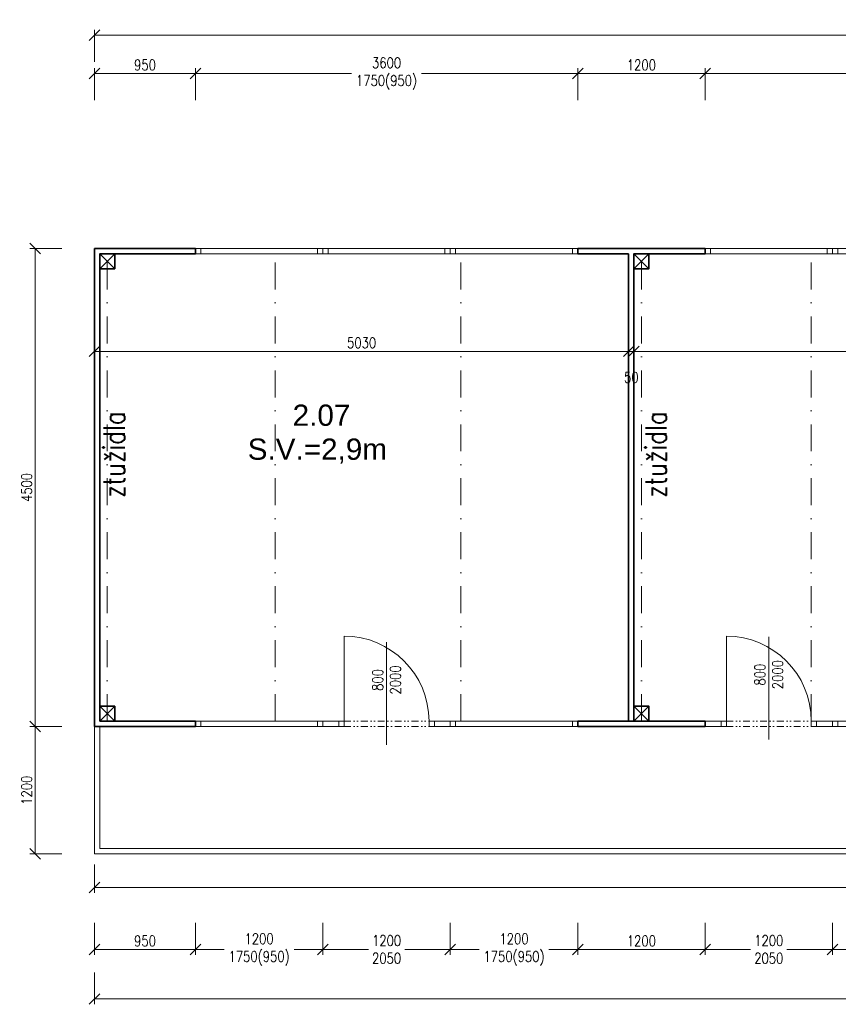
# Model space of a CAD drawing. Header units: millimetres. Extents: x -485339 to 286898, y -1189934 to 1602269.
# Tile 190 of 230: x 18110 to 25820, y -657983 to -648713. Entities that reach past the tile are written whole.
import ezdxf

# ---------------------------------------------------------------- set-up
doc = ezdxf.new("R2010")
doc.units = ezdxf.units.MM
doc.header["$LTSCALE"] = 10
doc.linetypes.add('DASHDOT', pattern=[25.4, 12.7, -6.35, 0, -6.35])
doc.linetypes.add('DĚLICÍ2', pattern=[15.875, 6.35, -3.175, 0, -3.175, 0, -3.175])
doc.layers.get('Defpoints').update_dxf_attribs({"lineweight": 0})
for name, color, linetype, lineweight in [('St__otvory_dveře', 40, 'Continuous', 18), ('St_kóty', 132, 'Continuous', 18), ('St_otvory_okna', 40, 'Continuous', 18), ('St_plocha_místnosti', 250, 'Continuous', 18), ('St_popis_otvory', 40, 'Continuous', 18), ('St_sloupy_opláštění_půdorys', 25, 'Continuous', 35), ('St_čáry_obrys', 5, 'Continuous', 35), ('St_čáry_osy', 250, 'DASHDOT', 18), ('St_čáry_plné', 250, 'Continuous', 18)]:
    doc.layers.add(name, color=color, linetype=linetype, lineweight=lineweight)
doc.styles.add('Andy', font='arial.ttf')
doc.styles.get("Standard").update_dxf_attribs({"font": 'simplex.shx', "width": 0.8})
doc.dimstyles.new('stavebníM50 vnitřní', dxfattribs={"dimtxt": 100, "dimasz": 100, "dimexe": 50, "dimexo": 100, "dimgap": 30, "dimtad": 1, "dimdec": 0, "dimtxsty": 'Standard', "dimblk": 'OBLIQUE', "dimcen": 2.5, "dimclrd": 256, "dimclre": 256, "dimclrt": 256, "dimadec": 0, "dimazin": 0, "dimtfac": 1, "dimtdec": 0, "dimtmove": 2, "dimatfit": 2, "dimldrblk": 'OBLIQUE', "dimfxl": 250, "dimfxlon": 1, "dimlwd": -1, "dimlwe": -1, "dimarcsym": 0})

# ---------------------------------------------------------------- blocks, each defined once
blk = doc.blocks.new('G$C325A9F68')
at = {"layer": 'St_otvory_okna', "ltscale": 2}
for points in [[(0, 0), (1200, 0), (1200, 50), (0, 50)], [(0, 0), (50, 0), (50, 50), (0, 50)], [(1200, 0), (1150, 0), (1150, 50), (1200, 50)]]:
    blk.add_lwpolyline(points, close=True, dxfattribs=at)
blk = doc.blocks.new('G$C51AC4435')
at = {"layer": 'St__otvory_dveře', "ltscale": 2}
for points in [[(0, 0), (50, 0), (50, -150), (0, -150)], [(0, -150), (50, -150), (50, -200), (0, -200)], [(0, -1050), (50, -1050), (50, -1000), (0, -1000)], [(0, -1200), (50, -1200), (50, -1050), (0, -1050)]]:
    blk.add_lwpolyline(points, close=True, dxfattribs=at)
at = {"layer": 'St__otvory_dveře', "linetype": 'DĚLICÍ2'}
for points in [[(0, -1000), (0, -200)], [(50, -1000), (50, -200)]]:
    blk.add_lwpolyline(points, dxfattribs=at)
at = {"layer": 'St__otvory_dveře', "ltscale": 2}
blk.add_lwpolyline([(50, -1000), (850, -1000)], dxfattribs=at)
blk.add_arc((50, -1000), 800, 0, 90, dxfattribs=at)
blk = doc.blocks.new('G$C2F820337')
at = {"layer": 'St_sloupy_opláštění_půdorys', "ltscale": 2}
blk.add_lwpolyline([(-70, -70), (70, -70), (70, 70), (-70, 70)], close=True, dxfattribs=at)
for points in [[(-70, 70), (70, -70)], [(70, 70), (-70, -70)]]:
    blk.add_lwpolyline(points, dxfattribs=at)
blk = doc.blocks.new('_OBLIQUE')
at = {"color": 0, "linetype": 'ByBlock'}
blk.add_line((-0.5, -0.5), (0.5, 0.5), dxfattribs=at)
blk = doc.blocks.new('*D4895')
at = {"layer": 'Defpoints', "color": 0}
for p in [(18815.3, -655662.9), (19765.3, -655662.9), (19765.3, -657466.5)]:
    blk.add_point(p, dxfattribs=at)
at = {"layer": 'St_kóty'}
for p, q in [((18815.3, -657216.5), (18815.3, -657516.5)), ((19765.3, -657216.5), (19765.3, -657516.5)), ((18815.3, -657466.5), (19765.3, -657466.5))]:
    blk.add_line(p, q, dxfattribs=at)
at = {"layer": 'St_kóty', "linetype": 'ByBlock', "xscale": 100, "yscale": 100, "zscale": 100, "rotation": 180}
blk.add_blockref('_OBLIQUE', (18815.3, -657466.5), dxfattribs=at)
at = {"layer": 'St_kóty', "linetype": 'ByBlock', "xscale": 100, "yscale": 100, "zscale": 100}
blk.add_blockref('_OBLIQUE', (19765.3, -657466.5), dxfattribs=at)
at = {"layer": 'St_kóty', "insert": (19290.3, -657386.5), "char_height": 100, "attachment_point": 5}
blk.add_mtext('950', dxfattribs=at)
blk = doc.blocks.new('*D4896')
at = {"layer": 'Defpoints', "color": 0}
for p in [(19765.3, -655662.9), (20965.3, -655662.9), (20965.3, -657466.5)]:
    blk.add_point(p, dxfattribs=at)
at = {"layer": 'St_kóty'}
for p, q in [((19765.3, -657216.5), (19765.3, -657516.5)), ((20965.3, -657216.5), (20965.3, -657516.5)), ((19765.3, -657466.5), (20036.2, -657466.5)), ((20965.3, -657466.5), (20694.3, -657466.5))]:
    blk.add_line(p, q, dxfattribs=at)
at = {"layer": 'St_kóty', "linetype": 'ByBlock', "xscale": 100, "yscale": 100, "zscale": 100, "rotation": 180}
blk.add_blockref('_OBLIQUE', (19765.3, -657466.5), dxfattribs=at)
at = {"layer": 'St_kóty', "linetype": 'ByBlock', "xscale": 100, "yscale": 100, "zscale": 100}
blk.add_blockref('_OBLIQUE', (20965.3, -657466.5), dxfattribs=at)
at = {"layer": 'St_kóty', "insert": (20365.3, -657466.5), "char_height": 100, "attachment_point": 5}
blk.add_mtext('1200\\P1750(950)', dxfattribs=at)
blk = doc.blocks.new('*D4897')
at = {"layer": 'Defpoints', "color": 0}
for p in [(20965.3, -655662.9), (22165.3, -655662.9), (22165.3, -657466.5)]:
    blk.add_point(p, dxfattribs=at)
at = {"layer": 'St_kóty'}
for p, q in [((20965.3, -657216.5), (20965.3, -657516.5)), ((22165.3, -657216.5), (22165.3, -657516.5)), ((20965.3, -657466.5), (21394.3, -657466.5)), ((22165.3, -657466.5), (21736.2, -657466.5))]:
    blk.add_line(p, q, dxfattribs=at)
at = {"layer": 'St_kóty', "linetype": 'ByBlock', "xscale": 100, "yscale": 100, "zscale": 100, "rotation": 180}
blk.add_blockref('_OBLIQUE', (20965.3, -657466.5), dxfattribs=at)
at = {"layer": 'St_kóty', "linetype": 'ByBlock', "xscale": 100, "yscale": 100, "zscale": 100}
blk.add_blockref('_OBLIQUE', (22165.3, -657466.5), dxfattribs=at)
at = {"layer": 'St_kóty', "insert": (21565.3, -657466.5), "char_height": 100, "attachment_point": 5}
blk.add_mtext('1200\\P2050', dxfattribs=at)
blk = doc.blocks.new('*D4898')
at = {"layer": 'Defpoints', "color": 0}
for p in [(22165.3, -655662.9), (23365.3, -655662.9), (23365.3, -657466.5)]:
    blk.add_point(p, dxfattribs=at)
at = {"layer": 'St_kóty'}
for p, q in [((22165.3, -657216.5), (22165.3, -657516.5)), ((23365.3, -657216.5), (23365.3, -657516.5)), ((22165.3, -657466.5), (22436.2, -657466.5)), ((23365.3, -657466.5), (23094.3, -657466.5))]:
    blk.add_line(p, q, dxfattribs=at)
at = {"layer": 'St_kóty', "linetype": 'ByBlock', "xscale": 100, "yscale": 100, "zscale": 100, "rotation": 180}
blk.add_blockref('_OBLIQUE', (22165.3, -657466.5), dxfattribs=at)
at = {"layer": 'St_kóty', "linetype": 'ByBlock', "xscale": 100, "yscale": 100, "zscale": 100}
blk.add_blockref('_OBLIQUE', (23365.3, -657466.5), dxfattribs=at)
at = {"layer": 'St_kóty', "insert": (22765.3, -657466.5), "char_height": 100, "attachment_point": 5}
blk.add_mtext('1200\\P1750(950)', dxfattribs=at)
blk = doc.blocks.new('*D4899')
at = {"layer": 'Defpoints', "color": 0}
for p in [(23365.3, -655662.9), (24565.3, -655662.9), (24565.3, -657466.5)]:
    blk.add_point(p, dxfattribs=at)
at = {"layer": 'St_kóty'}
for p, q in [((23365.3, -657216.5), (23365.3, -657516.5)), ((24565.3, -657216.5), (24565.3, -657516.5)), ((23365.3, -657466.5), (24565.3, -657466.5))]:
    blk.add_line(p, q, dxfattribs=at)
at = {"layer": 'St_kóty', "linetype": 'ByBlock', "xscale": 100, "yscale": 100, "zscale": 100, "rotation": 180}
blk.add_blockref('_OBLIQUE', (23365.3, -657466.5), dxfattribs=at)
at = {"layer": 'St_kóty', "linetype": 'ByBlock', "xscale": 100, "yscale": 100, "zscale": 100}
blk.add_blockref('_OBLIQUE', (24565.3, -657466.5), dxfattribs=at)
at = {"layer": 'St_kóty', "insert": (23965.3, -657386.5), "char_height": 100, "attachment_point": 5}
blk.add_mtext('1200', dxfattribs=at)
blk = doc.blocks.new('*D4900')
at = {"layer": 'Defpoints', "color": 0}
for p in [(24565.3, -655662.9), (25765.3, -655662.9), (25765.3, -657466.5)]:
    blk.add_point(p, dxfattribs=at)
at = {"layer": 'St_kóty'}
for p, q in [((24565.3, -657216.5), (24565.3, -657516.5)), ((25765.3, -657216.5), (25765.3, -657516.5)), ((24565.3, -657466.5), (24994.3, -657466.5)), ((25765.3, -657466.5), (25336.2, -657466.5))]:
    blk.add_line(p, q, dxfattribs=at)
at = {"layer": 'St_kóty', "linetype": 'ByBlock', "xscale": 100, "yscale": 100, "zscale": 100, "rotation": 180}
blk.add_blockref('_OBLIQUE', (24565.3, -657466.5), dxfattribs=at)
at = {"layer": 'St_kóty', "linetype": 'ByBlock', "xscale": 100, "yscale": 100, "zscale": 100}
blk.add_blockref('_OBLIQUE', (25765.3, -657466.5), dxfattribs=at)
at = {"layer": 'St_kóty', "insert": (25165.3, -657466.5), "char_height": 100, "attachment_point": 5}
blk.add_mtext('1200\\P2050', dxfattribs=at)
blk = doc.blocks.new('*D4901')
at = {"layer": 'Defpoints', "color": 0}
for p in [(25765.3, -655662.9), (28165.3, -655662.9), (28165.3, -657466.5)]:
    blk.add_point(p, dxfattribs=at)
at = {"layer": 'St_kóty'}
for p, q in [((25765.3, -657216.5), (25765.3, -657516.5)), ((28165.3, -657216.5), (28165.3, -657516.5)), ((25765.3, -657466.5), (26636.2, -657466.5)), ((28165.3, -657466.5), (27294.3, -657466.5))]:
    blk.add_line(p, q, dxfattribs=at)
at = {"layer": 'St_kóty', "linetype": 'ByBlock', "xscale": 100, "yscale": 100, "zscale": 100, "rotation": 180}
blk.add_blockref('_OBLIQUE', (25765.3, -657466.5), dxfattribs=at)
at = {"layer": 'St_kóty', "linetype": 'ByBlock', "xscale": 100, "yscale": 100, "zscale": 100}
blk.add_blockref('_OBLIQUE', (28165.3, -657466.5), dxfattribs=at)
at = {"layer": 'St_kóty', "insert": (26965.3, -657466.5), "char_height": 100, "attachment_point": 5}
blk.add_mtext('2400\\P1750(950)', dxfattribs=at)
blk = doc.blocks.new('*D4911')
at = {"layer": 'Defpoints', "color": 0}
for p in [(18815.3, -650867.3), (23845.3, -650917.3), (23845.3, -651835.6)]:
    blk.add_point(p, dxfattribs=at)
at = {"layer": 'St_kóty'}
for p, q in [((18815.3, -651585.6), (18815.3, -651885.6)), ((23845.3, -651585.6), (23845.3, -651885.6)), ((18815.3, -651835.6), (23845.3, -651835.6))]:
    blk.add_line(p, q, dxfattribs=at)
at = {"layer": 'St_kóty', "linetype": 'ByBlock', "xscale": 100, "yscale": 100, "zscale": 100, "rotation": 180}
blk.add_blockref('_OBLIQUE', (18815.3, -651835.6), dxfattribs=at)
at = {"layer": 'St_kóty', "linetype": 'ByBlock', "xscale": 100, "yscale": 100, "zscale": 100}
blk.add_blockref('_OBLIQUE', (23845.3, -651835.6), dxfattribs=at)
at = {"layer": 'St_kóty', "insert": (21330.3, -651755.6), "char_height": 100, "attachment_point": 5}
blk.add_mtext('5030', dxfattribs=at)
blk = doc.blocks.new('*D4912')
at = {"layer": 'Defpoints', "color": 0}
for p in [(23845.3, -650917.3), (23895.3, -650917.3), (23895.3, -651835.6)]:
    blk.add_point(p, dxfattribs=at)
at = {"layer": 'St_kóty'}
for p, q in [((23845.3, -651585.6), (23845.3, -651885.6)), ((23895.3, -651585.6), (23895.3, -651885.6)), ((23845.3, -651835.6), (23745.3, -651835.6)), ((23845.3, -651835.6), (23895.3, -651835.6)), ((23895.3, -651835.6), (23995.3, -651835.6))]:
    blk.add_line(p, q, dxfattribs=at)
at = {"layer": 'St_kóty', "linetype": 'ByBlock', "xscale": 100, "yscale": 100, "zscale": 100}
blk.add_blockref('_OBLIQUE', (23845.3, -651835.6), dxfattribs=at)
at = {"layer": 'St_kóty', "linetype": 'ByBlock', "xscale": 100, "yscale": 100, "zscale": 100, "rotation": 180}
blk.add_blockref('_OBLIQUE', (23895.3, -651835.6), dxfattribs=at)
at = {"layer": 'St_kóty', "insert": (23870.3, -652080.6), "char_height": 100, "attachment_point": 5}
blk.add_mtext('50', dxfattribs=at)
blk = doc.blocks.new('*D4913')
at = {"layer": 'Defpoints', "color": 0}
for p in [(23895.3, -650917.3), (28865.3, -650917.3), (28865.3, -651835.6)]:
    blk.add_point(p, dxfattribs=at)
at = {"layer": 'St_kóty'}
for p, q in [((23895.3, -651585.6), (23895.3, -651885.6)), ((28865.3, -651585.6), (28865.3, -651885.6)), ((23895.3, -651835.6), (28865.3, -651835.6))]:
    blk.add_line(p, q, dxfattribs=at)
at = {"layer": 'St_kóty', "linetype": 'ByBlock', "xscale": 100, "yscale": 100, "zscale": 100, "rotation": 180}
blk.add_blockref('_OBLIQUE', (23895.3, -651835.6), dxfattribs=at)
at = {"layer": 'St_kóty', "linetype": 'ByBlock', "xscale": 100, "yscale": 100, "zscale": 100}
blk.add_blockref('_OBLIQUE', (28865.3, -651835.6), dxfattribs=at)
at = {"layer": 'St_kóty', "insert": (26380.3, -651755.6), "char_height": 100, "attachment_point": 5}
blk.add_mtext('4970', dxfattribs=at)
blk = doc.blocks.new('*D4919')
at = {"layer": 'Defpoints', "color": 0}
for p in [(19765.3, -649219.4), (18815.3, -650867.3), (19765.3, -650867.3)]:
    blk.add_point(p, dxfattribs=at)
at = {"layer": 'St_kóty'}
for p, q in [((18815.3, -649469.4), (18815.3, -649169.4)), ((19765.3, -649469.4), (19765.3, -649169.4)), ((18815.3, -649219.4), (19765.3, -649219.4))]:
    blk.add_line(p, q, dxfattribs=at)
at = {"layer": 'St_kóty', "linetype": 'ByBlock', "xscale": 100, "yscale": 100, "zscale": 100, "rotation": 180}
blk.add_blockref('_OBLIQUE', (18815.3, -649219.4), dxfattribs=at)
at = {"layer": 'St_kóty', "linetype": 'ByBlock', "xscale": 100, "yscale": 100, "zscale": 100}
blk.add_blockref('_OBLIQUE', (19765.3, -649219.4), dxfattribs=at)
at = {"layer": 'St_kóty', "insert": (19290.3, -649139.4), "char_height": 100, "attachment_point": 5}
blk.add_mtext('950', dxfattribs=at)
blk = doc.blocks.new('*D4920')
at = {"layer": 'Defpoints', "color": 0}
for p in [(23365.3, -649219.4), (19765.3, -650867.3), (23365.3, -650867.3)]:
    blk.add_point(p, dxfattribs=at)
at = {"layer": 'St_kóty'}
for p, q in [((19765.3, -649469.4), (19765.3, -649169.4)), ((23365.3, -649469.4), (23365.3, -649169.4)), ((19765.3, -649219.4), (21236.2, -649219.4)), ((23365.3, -649219.4), (21894.3, -649219.4))]:
    blk.add_line(p, q, dxfattribs=at)
at = {"layer": 'St_kóty', "xscale": 100, "yscale": 100, "zscale": 100, "rotation": 180}
blk.add_blockref('_OBLIQUE', (19765.3, -649219.4), dxfattribs=at)
at = {"layer": 'St_kóty', "xscale": 100, "yscale": 100, "zscale": 100}
blk.add_blockref('_OBLIQUE', (23365.3, -649219.4), dxfattribs=at)
at = {"layer": 'St_kóty', "insert": (21565.3, -649219.4), "char_height": 100, "attachment_point": 5}
blk.add_mtext('3600\\P1750(950)', dxfattribs=at)
blk = doc.blocks.new('*D4921')
at = {"layer": 'Defpoints', "color": 0}
for p in [(24565.3, -649219.4), (23365.3, -650867.3), (24565.3, -650867.3)]:
    blk.add_point(p, dxfattribs=at)
at = {"layer": 'St_kóty'}
for p, q in [((23365.3, -649469.4), (23365.3, -649169.4)), ((24565.3, -649469.4), (24565.3, -649169.4)), ((23365.3, -649219.4), (24565.3, -649219.4))]:
    blk.add_line(p, q, dxfattribs=at)
at = {"layer": 'St_kóty', "xscale": 100, "yscale": 100, "zscale": 100, "rotation": 180}
blk.add_blockref('_OBLIQUE', (23365.3, -649219.4), dxfattribs=at)
at = {"layer": 'St_kóty', "xscale": 100, "yscale": 100, "zscale": 100}
blk.add_blockref('_OBLIQUE', (24565.3, -649219.4), dxfattribs=at)
at = {"layer": 'St_kóty', "insert": (23965.3, -649139.4), "char_height": 100, "attachment_point": 5}
blk.add_mtext('1200', dxfattribs=at)
blk = doc.blocks.new('*D4922')
at = {"layer": 'Defpoints', "color": 0}
for p in [(28165.3, -649219.4), (24565.3, -650867.3), (28165.3, -650867.3)]:
    blk.add_point(p, dxfattribs=at)
at = {"layer": 'St_kóty'}
for p, q in [((24565.3, -649469.4), (24565.3, -649169.4)), ((28165.3, -649469.4), (28165.3, -649169.4)), ((24565.3, -649219.4), (26036.2, -649219.4)), ((28165.3, -649219.4), (26694.3, -649219.4))]:
    blk.add_line(p, q, dxfattribs=at)
at = {"layer": 'St_kóty', "xscale": 100, "yscale": 100, "zscale": 100, "rotation": 180}
blk.add_blockref('_OBLIQUE', (24565.3, -649219.4), dxfattribs=at)
at = {"layer": 'St_kóty', "xscale": 100, "yscale": 100, "zscale": 100}
blk.add_blockref('_OBLIQUE', (28165.3, -649219.4), dxfattribs=at)
at = {"layer": 'St_kóty', "insert": (26365.3, -649219.4), "char_height": 100, "attachment_point": 5}
blk.add_mtext('3600\\P1750(950)', dxfattribs=at)
blk = doc.blocks.new('*D4928')
at = {"layer": 'Defpoints', "color": 0}
for p in [(18865.3, -655367.3), (18255.7, -656567.3), (18815.3, -656567.3)]:
    blk.add_point(p, dxfattribs=at)
at = {"layer": 'St_kóty'}
for p, q in [((18505.7, -655367.3), (18205.7, -655367.3)), ((18255.7, -655367.3), (18255.7, -656567.3)), ((18505.7, -656567.3), (18205.7, -656567.3))]:
    blk.add_line(p, q, dxfattribs=at)
at = {"layer": 'St_kóty', "linetype": 'ByBlock', "xscale": 100, "yscale": 100, "zscale": 100}
for p, rotation in [((18255.7, -655367.3), 90), ((18255.7, -656567.3), 270)]:
    blk.add_blockref('_OBLIQUE', p, dxfattribs=dict(at, rotation=rotation))
at = {"layer": 'St_kóty', "insert": (18175.7, -655967.3), "char_height": 100, "attachment_point": 5, "rotation": 90}
blk.add_mtext('1200', dxfattribs=at)
blk = doc.blocks.new('*D4929')
at = {"layer": 'Defpoints', "color": 0}
for p in [(18255.7, -650867.3), (18815.3, -650867.3), (18815.3, -655367.3)]:
    blk.add_point(p, dxfattribs=at)
at = {"layer": 'St_kóty'}
for p, q in [((18505.7, -650867.3), (18205.7, -650867.3)), ((18255.7, -655367.3), (18255.7, -650867.3)), ((18505.7, -655367.3), (18205.7, -655367.3))]:
    blk.add_line(p, q, dxfattribs=at)
at = {"layer": 'St_kóty', "linetype": 'ByBlock', "xscale": 100, "yscale": 100, "zscale": 100}
for p, rotation in [((18255.7, -650867.3), 90), ((18255.7, -655367.3), 270)]:
    blk.add_blockref('_OBLIQUE', p, dxfattribs=dict(at, rotation=rotation))
at = {"layer": 'St_kóty', "insert": (18175.7, -653117.3), "char_height": 100, "attachment_point": 5, "rotation": 90}
blk.add_mtext('4500', dxfattribs=at)
blk = doc.blocks.new('*D4979')
at = {"layer": 'Defpoints', "color": 0}
for p in [(39915.3, -648858.7), (18815.3, -650867.3), (39915.3, -650867.3)]:
    blk.add_point(p, dxfattribs=at)
at = {"layer": 'St_kóty'}
for p, q in [((18815.3, -649108.7), (18815.3, -648808.7)), ((39915.3, -649108.7), (39915.3, -648808.7)), ((18815.3, -648858.7), (39915.3, -648858.7))]:
    blk.add_line(p, q, dxfattribs=at)
at = {"layer": 'St_kóty', "linetype": 'ByBlock', "xscale": 100, "yscale": 100, "zscale": 100, "rotation": 180}
blk.add_blockref('_OBLIQUE', (18815.3, -648858.7), dxfattribs=at)
at = {"layer": 'St_kóty', "linetype": 'ByBlock', "xscale": 100, "yscale": 100, "zscale": 100}
blk.add_blockref('_OBLIQUE', (39915.3, -648858.7), dxfattribs=at)
at = {"layer": 'St_kóty', "insert": (29365.3, -648778.7), "char_height": 100, "attachment_point": 5}
blk.add_mtext('21100', dxfattribs=at)
blk = doc.blocks.new('*D5068')
at = {"layer": 'Defpoints', "color": 0}
for p in [(39915.3, -655367.3), (18815.3, -656567.3), (39915.3, -657933.2)]:
    blk.add_point(p, dxfattribs=at)
at = {"layer": 'St_kóty'}
for p, q in [((18815.3, -657683.2), (18815.3, -657983.2)), ((39915.3, -657683.2), (39915.3, -657983.2)), ((18815.3, -657933.2), (39915.3, -657933.2))]:
    blk.add_line(p, q, dxfattribs=at)
at = {"layer": 'St_kóty', "linetype": 'ByBlock', "xscale": 100, "yscale": 100, "zscale": 100, "rotation": 180}
blk.add_blockref('_OBLIQUE', (18815.3, -657933.2), dxfattribs=at)
at = {"layer": 'St_kóty', "linetype": 'ByBlock', "xscale": 100, "yscale": 100, "zscale": 100}
blk.add_blockref('_OBLIQUE', (39915.3, -657933.2), dxfattribs=at)
at = {"layer": 'St_kóty', "insert": (29365.3, -657853.2), "char_height": 100, "attachment_point": 5}
blk.add_mtext('21100', dxfattribs=at)
blk = doc.blocks.new('*D5077')
at = {"layer": 'Defpoints', "color": 0}
for p in [(18815.3, -656567.3), (41215.3, -656567.3), (41215.3, -656882.5)]:
    blk.add_point(p, dxfattribs=at)
at = {"layer": 'St_kóty'}
for p, q in [((18815.3, -656667.3), (18815.3, -656932.5)), ((41215.3, -656667.3), (41215.3, -656932.5)), ((18815.3, -656882.5), (41215.3, -656882.5))]:
    blk.add_line(p, q, dxfattribs=at)
at = {"layer": 'St_kóty', "linetype": 'ByBlock', "xscale": 100, "yscale": 100, "zscale": 100, "rotation": 180}
blk.add_blockref('_OBLIQUE', (18815.3, -656882.5), dxfattribs=at)
at = {"layer": 'St_kóty', "linetype": 'ByBlock', "xscale": 100, "yscale": 100, "zscale": 100}
blk.add_blockref('_OBLIQUE', (41215.3, -656882.5), dxfattribs=at)
at = {"layer": 'St_kóty', "insert": (30015.3, -656802.5), "char_height": 100, "attachment_point": 5}
blk.add_mtext('22400', dxfattribs=at)

msp = doc.modelspace()

# ---------------------------------------------------------------- linework, layer by layer
at = {"layer": 'St_popis_otvory'}
for points in [[(25165.3, -655490.2), (25165.3, -654524)], [(21565.3, -655540.2), (21565.3, -654574)]]:
    msp.add_lwpolyline(points, dxfattribs=at)
at = {"layer": 'St_čáry_obrys', "ltscale": 2}
for points in [[(18815.3, -650867.3), (19765.3, -650867.3)], [(18815.3, -655367.3), (18815.3, -650867.3)], [(18865.3, -650917.3), (19765.3, -650917.3)], [(18865.3, -655317.3), (18865.3, -650917.3)], [(19765.3, -650867.3), (19765.3, -650917.3)], [(23365.3, -650867.3), (24565.3, -650867.3)], [(23365.3, -650867.3), (23365.3, -650917.3)], [(23365.3, -650917.3), (23845.3, -650917.3)], [(23845.3, -655317.3), (23845.3, -650917.3)], [(23895.3, -650917.3), (24565.3, -650917.3)], [(23895.3, -655177.3), (23895.3, -651057.3)], [(18815.3, -655367.3), (19765.3, -655367.3), (19765.3, -655367.3), (19765.3, -655317.3), (18865.3, -655317.3)], [(19765.3, -655317.3), (19765.3, -655367.3)], [(23365.3, -655317.3), (23365.3, -655367.3)], [(23365.3, -655317.3), (24565.3, -655317.3)], [(23365.3, -655367.3), (24565.3, -655367.3)], [(24565.3, -655367.3), (24565.3, -655317.3)]]:
    msp.add_lwpolyline(points, dxfattribs=at)
at = {"layer": 'St_čáry_obrys'}
msp.add_lwpolyline([(24565.3, -650867.3), (24565.3, -650917.3)], dxfattribs=at)
at = {"layer": 'St_čáry_osy', "ltscale": 2}
for points in [[(18935.3, -655317.3), (18935.3, -650917.3)], [(20515.3, -655317.3), (20515.3, -650917.3)], [(22265.3, -655317.3), (22265.3, -650917.3)], [(23965.3, -655317.3), (23965.3, -650917.3)], [(25565.3, -655317.3), (25565.3, -650917.3)]]:
    msp.add_lwpolyline(points, dxfattribs=at)
at = {"layer": 'St_čáry_plné', "ltscale": 2}
for points in [[(18815.3, -655367.3), (18815.3, -656567.3), (39915.3, -656567.3), (41215.3, -656567.3), (41215.3, -654217.3), (39915.3, -654217.3)], [(18865.3, -655367.3), (18865.3, -656517.3), (39915.3, -656517.3), (41165.3, -656517.3), (41165.3, -655067.3)]]:
    msp.add_lwpolyline(points, dxfattribs=at)

# ---------------------------------------------------------------- block references
at = {"layer": 'St__otvory_dveře', "ltscale": 2, "xscale": -1, "rotation": 270}
for p in [(22165.3, -655367.3), (25765.3, -655367.3)]:
    msp.add_blockref('G$C51AC4435', p, dxfattribs=at)
at = {"layer": 'St_otvory_okna', "ltscale": 2}
for p in [(19765.3, -650917.3), (20965.3, -650917.3), (22165.3, -650917.3), (24565.3, -650917.3), (25765.3, -650917.3), (19765.3, -655367.3), (22165.3, -655367.3), (25765.3, -655367.3)]:
    msp.add_blockref('G$C325A9F68', p, dxfattribs=at)
at = {"layer": 'St_sloupy_opláštění_půdorys', "ltscale": 2}
for p in [(18935.3, -650987.3), (23965.3, -650987.3), (18935.3, -655247.3), (23965.3, -655247.3)]:
    msp.add_blockref('G$C2F820337', p, dxfattribs=at)

# ---------------------------------------------------------------- texts
at = {"layer": 'St_plocha_místnosti', "ltscale": 2, "style": 'Andy'}
for s, p in [('2.07', (20680.7, -652536.8)), ('S.V.=2,9m', (20257.5, -652856.5))]:
    msp.add_text(s, height=200, dxfattribs=at).set_placement(p)
at = {"layer": 'St_popis_otvory', "char_height": 100, "width": 1342.526, "attachment_point": 5, "rotation": 90}
for insert in [(25165.3, -654879), (21565.3, -654929)]:
    msp.add_mtext('800\\P2000', dxfattribs=dict(at, insert=insert))
at = {"layer": 'St_čáry_plné', "ltscale": 2, "width": 0.8}
for p in [(19099.9, -653214.3), (24202.7, -653214.3)]:
    msp.add_text('ztužidla', height=200, rotation=90, dxfattribs=at).set_placement(p)

# ---------------------------------------------------------------- dimensions: what is measured, and where the dimension line sits
at = {"layer": 'St_kóty'}
for base, p1, p2, picture, middle in [((39915.3, -648858.7), (18815.3, -650867.3), (39915.3, -650867.3), '*D4979', (29365.3, -648778.7)), ((19765.3, -649219.4), (18815.3, -650867.3), (19765.3, -650867.3), '*D4919', (19290.3, -649139.4)), ((24565.3, -649219.4), (23365.3, -650867.3), (24565.3, -650867.3), '*D4921', (23965.3, -649139.4)), ((23845.3, -651835.6), (18815.3, -650867.3), (23845.3, -650917.3), '*D4911', (21330.3, -651755.6)), ((23895.3, -651835.6), (23845.3, -650917.3), (23895.3, -650917.3), '*D4912', (23870.3, -652080.6)), ((28865.3, -651835.6), (23895.3, -650917.3), (28865.3, -650917.3), '*D4913', (26380.3, -651755.6)), ((19765.3, -657466.5), (18815.3, -655662.9), (19765.3, -655662.9), '*D4895', (19290.3, -657386.5)), ((24565.3, -657466.5), (23365.3, -655662.9), (24565.3, -655662.9), '*D4899', (23965.3, -657386.5)), ((41215.3, -656882.5), (18815.3, -656567.3), (41215.3, -656567.3), '*D5077', (30015.3, -656802.5))]:
    dim = msp.add_linear_dim(base=base, p1=p1, p2=p2, dimstyle='stavebníM50 vnitřní', dxfattribs=at)
    dim.commit()
    dim.dimension.update_dxf_attribs({"geometry": picture, "text_midpoint": middle})
for base, p1, p2, text, picture, middle in [((23365.3, -649219.4), (19765.3, -650867.3), (23365.3, -650867.3), '<>\\P1750(950)', '*D4920', (21565.3, -649219.4)), ((28165.3, -649219.4), (24565.3, -650867.3), (28165.3, -650867.3), '<>\\P1750(950)', '*D4922', (26365.3, -649219.4)), ((20965.3, -657466.5), (19765.3, -655662.9), (20965.3, -655662.9), '<>\\P1750(950)', '*D4896', (20365.3, -657466.5)), ((22165.3, -657466.5), (20965.3, -655662.9), (22165.3, -655662.9), '<>\\P2050', '*D4897', (21565.3, -657466.5)), ((23365.3, -657466.5), (22165.3, -655662.9), (23365.3, -655662.9), '<>\\P1750(950)', '*D4898', (22765.3, -657466.5)), ((25765.3, -657466.5), (24565.3, -655662.9), (25765.3, -655662.9), '<>\\P2050', '*D4900', (25165.3, -657466.5)), ((28165.3, -657466.5), (25765.3, -655662.9), (28165.3, -655662.9), '<>\\P1750(950)', '*D4901', (26965.3, -657466.5))]:
    dim = msp.add_linear_dim(base=base, p1=p1, p2=p2, text=text, dimstyle='stavebníM50 vnitřní', override={"dimtxsty": 'Standard'}, dxfattribs=at)
    dim.commit()
    dim.dimension.update_dxf_attribs({"geometry": picture, "text_midpoint": middle, "dimtype": 160})
for base, p1, p2, picture, middle in [((18255.7, -650867.3), (18815.3, -655367.3), (18815.3, -650867.3), '*D4929', (18175.7, -653117.3)), ((18255.7, -656567.3), (18865.3, -655367.3), (18815.3, -656567.3), '*D4928', (18175.7, -655967.3))]:
    dim = msp.add_linear_dim(base=base, p1=p1, p2=p2, angle=90, dimstyle='stavebníM50 vnitřní', dxfattribs=at)
    dim.commit()
    dim.dimension.update_dxf_attribs({"geometry": picture, "text_midpoint": middle})
dim = msp.add_linear_dim(base=(39915.3, -657933.2), p1=(18815.3, -656567.3), p2=(39915.3, -655367.3), dimstyle='stavebníM50 vnitřní', override={"dimtxsty": 'Standard', "dimldrblk": 'OBLIQUE'}, dxfattribs=at)
dim.commit()
dim.dimension.update_dxf_attribs({"geometry": '*D5068', "text_midpoint": (29365.3, -657853.2)})

doc.saveas('drawing.dxf')
